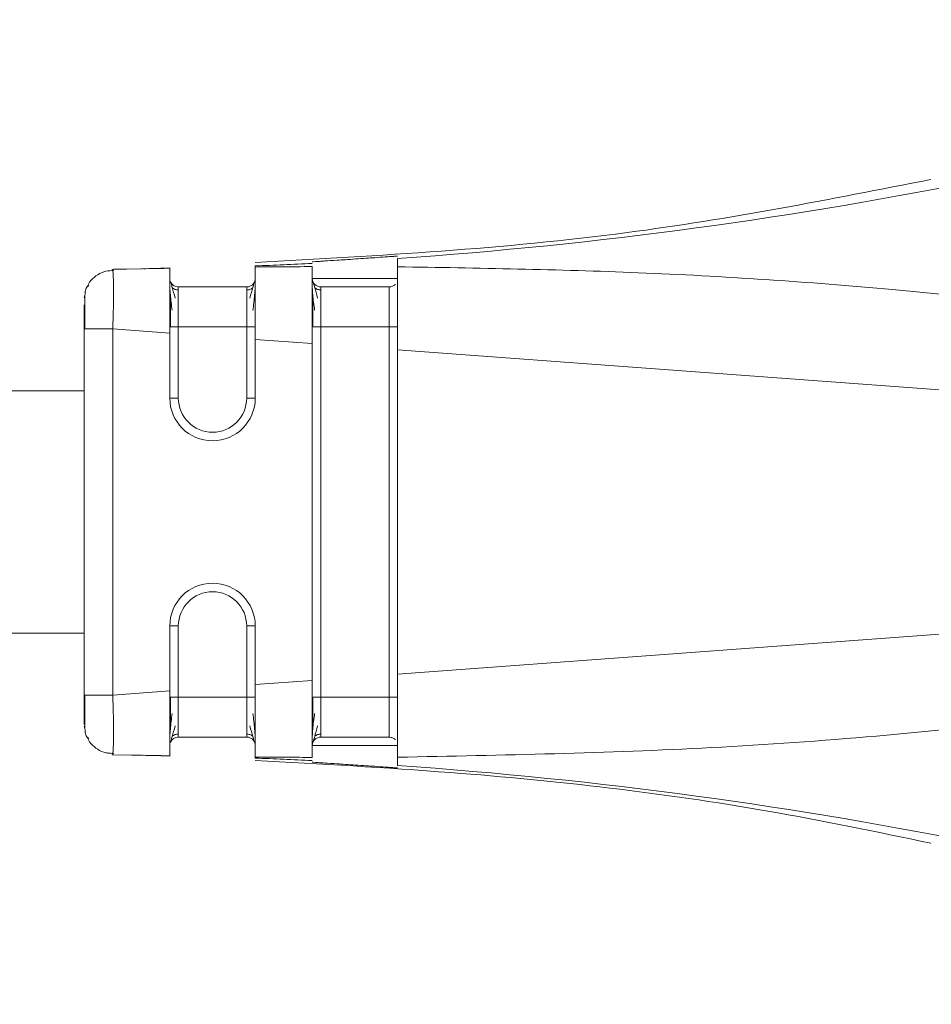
# Model space of a CAD drawing. Header units: millimetres. Extents: x -456 to 1924, y -71 to 431.
# Tile 42 of 45: x 1867 to 1883, y 154 to 171. Entities that reach past the tile are written whole.
import ezdxf

# ---------------------------------------------------------------- set-up
doc = ezdxf.new("R2010")
doc.units = ezdxf.units.MM

# ---------------------------------------------------------------- blocks, each defined once
blk = doc.blocks.new('Drawing View6')
at = {"color": 7, "linetype": 'Continuous', "lineweight": 18}
for p, q in [((850.91, -4.549), (850.91, -4.696)), ((845.901, -4.741), (846.91, -4.722)), ((845.909, -4.761), (845.901, -4.741)), ((845.923, -4.74), (846.42, -4.73)), ((846.916, -4.717), (846.42, -4.73)), ((848.41, -4.976), (848.41, -4.963)), ((850.91, -4.9), (849.41, -4.9)), ((845.41, -5.241), (845.428, -5.148)), ((847.06, -5.05), (848.26, -5.05)), ((849.56, -5.05), (850.76, -5.05)), ((845.41, -12.215), (845.41, -5.785)), ((845.91, -12.215), (845.91, -5.785)), ((845.91, -5.785), (846.91, -5.859)), ((846.91, -5.748), (847.06, -5.748)), ((846.91, -7), (846.91, -5.859)), ((847.06, -5.748), (847.06, -7)), ((847.06, -5.748), (848.26, -5.748)), ((848.26, -7), (848.26, -5.748)), ((849.41, -5.748), (849.56, -5.748)), ((849.56, -5.748), (849.56, -12.252)), ((849.56, -5.748), (850.76, -5.748)), ((850.76, -12.252), (850.76, -5.748)), ((848.41, -7), (848.41, -5.97)), ((848.41, -5.97), (849.41, -6.044)), ((849.41, -11.956), (849.41, -6.044)), ((850.91, -6.155), (866.105, -7.278)), ((850.91, -11.845), (850.91, -6.155)), ((785, -6.875), (845.41, -6.875)), ((846.91, -7), (847.06, -7)), ((848.41, -7), (848.26, -7)), ((850.91, -11.845), (866.105, -10.722)), ((846.91, -12.141), (846.91, -11)), ((846.91, -11), (847.06, -11)), ((847.06, -11), (847.06, -12.252)), ((848.26, -12.252), (848.26, -11)), ((848.41, -11), (848.26, -11)), ((848.41, -12.03), (848.41, -11)), ((785, -11.125), (845.41, -11.125)), ((848.41, -12.03), (849.41, -11.956)), ((845.41, -12.215), (845.427, -12.215)), ((845.91, -12.215), (846.91, -12.141)), ((847.06, -12.252), (848.26, -12.252)), ((849.56, -12.252), (850.76, -12.252)), ((845.41, -12.759), (845.428, -12.852)), ((845.419, -12.733), (845.419, -12.804)), ((847.06, -12.95), (848.26, -12.95)), ((849.56, -12.95), (850.76, -12.95)), ((849.41, -13.1), (850.91, -13.1)), ((845.901, -13.259), (845.909, -13.239)), ((845.901, -13.259), (846.91, -13.278)), ((846.42, -13.27), (845.923, -13.26)), ((846.42, -13.27), (846.916, -13.283))]:
    blk.add_line(p, q, dxfattribs=at)
at = {"color": 7, "linetype": 'Continuous', "lineweight": 18, "flags": 128}
for points in [[(846.91, -12.252), (846.913, -12.252), (846.921, -12.252), (846.935, -12.252), (846.954, -12.252), (846.977, -12.252), (847.003, -12.252), (847.031, -12.252), (847.06, -12.252)], [(849.41, -12.252), (849.413, -12.252), (849.421, -12.252), (849.435, -12.252), (849.454, -12.252), (849.477, -12.252), (849.503, -12.252), (849.531, -12.252), (849.56, -12.252)]]:
    blk.add_lwpolyline(points, dxfattribs=at)
at = {"color": 7, "linetype": 'Continuous', "lineweight": 18}
for centre, radius, start, end in [((845.451, 74.858), 79.595, 273.93236, 289.08957), ((845.485, 74.577), 79.312, 272.11365, 272.83673), ((847.06, -4.9), 0.15, 202.2284, 270), ((849.56, -4.9), 0.15, 179.9972, 270), ((847.66, -7), 0.75, 180, 0), ((847.66, -7), 0.6, 180, 0), ((847.66, -11), 0.75, 0, 180), ((847.66, -11), 0.6, 0, 180), ((847.06, -13.1), 0.15, 90, 157.0433), ((849.56, -13.1), 0.15, 90, 180), ((845.485, -92.576), 79.311, 87.16326, 87.88636), ((845.451, -92.858), 79.595, 70.91041, 86.06764)]:
    blk.add_arc(centre, radius, start, end, dxfattribs=at)
for points, knots in [([(860.266, -3.165), (858.495, -3.513), (854.578, -4.282), (850.591, -4.501), (848.407, -4.621)], [0, 0, 0, 0, 0.45216, 1, 1, 1, 1]), ([(850.91, -4.509), (850.9, -4.51), (850.884, -4.51), (850.791, -4.516), (850.68, -4.524), (850.531, -4.535), (850.349, -4.547), (850.173, -4.559), (849.998, -4.571), (849.811, -4.583), (849.651, -4.593), (849.532, -4.601), (849.437, -4.607), (849.421, -4.609), (849.41, -4.609)], [0, 0, 0, 0, 0.1201084, 0.1833772, 0.2486222, 0.3470379, 0.4156022, 0.4969406, 0.5713599, 0.6382175, 0.7488006, 0.8134106, 0.8769066, 1, 1, 1, 1]), ([(845.928, -4.76), (845.88, -4.763), (845.781, -4.767), (845.64, -4.83), (845.517, -4.931), (845.469, -5.024), (845.445, -5.07)], [0, 0, 0, 0, 0.2326117, 0.4841748, 0.7442196, 1, 1, 1, 1]), ([(845.91, -5.785), (845.914, -5.646), (845.923, -5.373), (845.924, -5.028), (845.918, -4.843), (845.912, -4.769), (845.909, -4.762), (845.909, -4.761)], [0, 0, 0, 0, 0.289539, 0.569313, 0.844614, 0.990107, 1, 1, 1, 1]), ([(846.446, -4.73), (846.448, -4.73), (846.451, -4.73), (846.767, -4.724), (846.91, -4.722)], [0, 0, 0, 0, 0.5476621, 1, 1, 1, 1]), ([(846.91, -4.722), (846.91, -4.737), (846.91, -4.768), (846.91, -5.038), (846.91, -5.409), (846.91, -5.709), (846.91, -5.859)], [0, 0, 0, 0, 0.250255, 0.500093, 0.749776, 1, 1, 1, 1]), ([(848.41, -4.681), (848.41, -4.682), (848.41, -4.685), (848.41, -4.695), (848.41, -4.7)], [0, 0, 0, 0, 0.5536399, 1, 1, 1, 1]), ([(849.41, -4.693), (849.222, -4.694), (848.889, -4.696), (848.556, -4.699), (848.41, -4.7)], [0, 0, 0, 0, 0.563222, 1, 1, 1, 1]), ([(848.41, -4.7), (848.41, -4.733), (848.41, -4.798), (848.41, -5.096), (848.41, -5.495), (848.41, -5.81), (848.41, -5.97)], [0, 0, 0, 0, 0.256857, 0.499427, 0.744777, 1, 1, 1, 1]), ([(849.41, -4.693), (849.41, -4.735), (849.41, -4.819), (849.41, -5.138), (849.41, -5.56), (849.41, -5.883), (849.41, -6.044)], [0, 0, 0, 0, 0.249034, 0.499186, 0.749184, 1, 1, 1, 1]), ([(866.105, -7.278), (866.631, -7.215), (867.268, -7.137), (867.948, -6.949), (868.129, -6.872), (868.206, -6.814), (868.233, -6.785), (868.249, -6.757), (868.258, -6.726), (868.254, -6.69), (868.233, -6.651), (868.195, -6.61), (868.101, -6.539), (867.903, -6.445), (867.417, -6.275), (866.447, -6.039), (864.732, -5.716), (862.372, -5.377), (859.072, -5.025), (855.219, -4.768), (852.317, -4.719), (850.91, -4.696)], [0, 0, 0, 0, 0.079633, 0.096416, 0.106506, 0.108989, 0.110947, 0.112535, 0.113904, 0.115836, 0.117972, 0.120667, 0.124353, 0.135955, 0.15357, 0.20236, 0.286651, 0.417176, 0.562519, 0.787792, 1, 1, 1, 1]), ([(850.91, -4.696), (850.91, -4.751), (850.91, -4.859), (850.91, -5.098), (850.91, -5.215)], [0, 0, 0, 0, 0.509532, 1, 1, 1, 1]), ([(846.91, -4.965), (846.91, -4.996), (846.911, -5.059), (846.919, -5.182), (846.932, -5.316), (846.946, -5.412), (846.953, -5.46)], [0, 0, 0, 0, 0.262057, 0.516005, 0.761874, 1, 1, 1, 1]), ([(847.004, -5.244), (846.986, -5.177), (846.959, -5.076), (846.933, -4.99), (846.925, -4.967), (846.921, -4.956)], [0, 0, 0, 0, 0.485154, 0.738623, 1, 1, 1, 1]), ([(848.399, -4.956), (848.395, -4.968), (848.387, -4.99), (848.361, -5.077), (848.334, -5.179), (848.316, -5.246)], [0, 0, 0, 0, 0.261424, 0.514828, 1, 1, 1, 1]), ([(848.367, -5.464), (848.374, -5.417), (848.388, -5.32), (848.401, -5.186), (848.409, -5.061), (848.41, -4.998), (848.41, -4.966)], [0, 0, 0, 0, 0.238194, 0.484055, 0.738008, 1, 1, 1, 1]), ([(849.41, -4.965), (849.41, -4.996), (849.411, -5.059), (849.419, -5.182), (849.432, -5.316), (849.446, -5.412), (849.453, -5.46)], [0, 0, 0, 0, 0.262057, 0.516005, 0.761874, 1, 1, 1, 1]), ([(849.504, -5.244), (849.486, -5.177), (849.459, -5.076), (849.433, -4.99), (849.425, -4.967), (849.421, -4.956)], [0, 0, 0, 0, 0.485154, 0.738623, 1, 1, 1, 1]), ([(850.869, -5.002), (850.868, -5.003), (850.856, -5.021), (850.818, -5.042), (850.779, -5.047), (850.76, -5.05)], [0, 0, 0, 0, 0.0382266, 0.5191133, 1, 1, 1, 1]), ([(845.492, -5.026), (845.475, -5.037), (845.442, -5.056), (845.426, -5.12), (845.418, -5.15)], [0, 0, 0, 0, 0.524709, 1, 1, 1, 1]), ([(847.06, -5.102), (847.051, -5.102), (847.032, -5.101), (847.004, -5.094), (846.976, -5.081), (846.961, -5.068), (846.953, -5.062)], [0, 0, 0, 0, 0.233003, 0.480022, 0.737313, 1, 1, 1, 1]), ([(847.06, -5.05), (847.06, -5.06), (847.06, -5.081), (847.06, -5.243), (847.06, -5.474), (847.06, -5.657), (847.06, -5.748)], [0, 0, 0, 0, 0.250957, 0.500564, 0.749846, 1, 1, 1, 1]), ([(848.26, -5.748), (848.26, -5.657), (848.26, -5.474), (848.26, -5.243), (848.26, -5.081), (848.26, -5.06), (848.26, -5.05)], [0, 0, 0, 0, 0.250154, 0.499436, 0.749043, 1, 1, 1, 1]), ([(848.367, -5.063), (848.359, -5.069), (848.344, -5.082), (848.316, -5.094), (848.288, -5.102), (848.269, -5.103), (848.26, -5.103)], [0, 0, 0, 0, 0.262685, 0.519976, 0.766996, 1, 1, 1, 1]), ([(849.56, -5.102), (849.551, -5.102), (849.532, -5.101), (849.504, -5.094), (849.476, -5.081), (849.461, -5.068), (849.453, -5.062)], [0, 0, 0, 0, 0.2330034, 0.4800219, 0.737313, 1, 1, 1, 1]), ([(849.56, -5.05), (849.56, -5.06), (849.56, -5.081), (849.56, -5.243), (849.56, -5.474), (849.56, -5.657), (849.56, -5.748)], [0, 0, 0, 0, 0.250957, 0.500564, 0.749846, 1, 1, 1, 1]), ([(850.76, -5.748), (850.76, -5.657), (850.76, -5.474), (850.76, -5.243), (850.76, -5.081), (850.76, -5.06), (850.76, -5.05)], [0, 0, 0, 0, 0.250154, 0.499436, 0.749043, 1, 1, 1, 1]), ([(845.419, -5.196), (845.419, -5.223), (845.419, -5.264), (845.418, -5.337), (845.418, -5.361)], [0, 0, 0, 0, 0.674154, 1, 1, 1, 1]), ([(846.921, -5.184), (846.92, -5.223), (846.92, -5.301), (846.92, -5.441), (846.92, -5.592), (846.92, -5.696), (846.92, -5.748)], [0, 0, 0, 0, 0.24996, 0.499871, 0.74992, 1, 1, 1, 1]), ([(849.421, -5.184), (849.42, -5.223), (849.42, -5.301), (849.42, -5.441), (849.42, -5.592), (849.42, -5.696), (849.42, -5.748)], [0, 0, 0, 0, 0.24996, 0.499871, 0.74992, 1, 1, 1, 1]), ([(850.91, -5.215), (850.91, -5.355), (850.91, -5.64), (850.91, -5.981), (850.91, -6.155)], [0, 0, 0, 0, 0.489594, 1, 1, 1, 1]), ([(845.41, -5.785), (845.41, -5.705), (845.41, -5.543), (845.41, -5.425), (845.41, -5.366)], [0, 0, 0, 0, 0.498954, 1, 1, 1, 1]), ([(845.418, -5.361), (845.418, -5.384), (845.418, -5.452), (845.418, -5.603), (845.418, -5.729), (845.418, -5.791)], [0, 0, 0, 0, 0.205255, 0.602522, 1, 1, 1, 1]), ([(850.91, -13.304), (852.748, -13.268), (856.524, -13.194), (861.208, -12.782), (864.648, -12.3), (866.488, -11.954), (867.517, -11.699), (867.995, -11.517), (868.168, -11.42), (868.236, -11.347), (868.257, -11.303), (868.257, -11.259), (868.236, -11.217), (868.196, -11.177), (868.136, -11.137), (867.986, -11.064), (867.641, -10.962), (866.988, -10.834), (866.439, -10.764), (866.105, -10.722)], [0, 0, 0, 0, 0.277154, 0.569443, 0.709641, 0.801655, 0.852576, 0.869317, 0.879228, 0.882226, 0.884534, 0.88657, 0.888768, 0.891501, 0.895083, 0.899771, 0.916625, 0.949186, 1, 1, 1, 1]), ([(850.91, -11.845), (850.91, -12.02), (850.91, -12.364), (850.91, -12.65), (850.91, -12.79)], [0, 0, 0, 0, 0.510317, 1, 1, 1, 1]), ([(848.41, -12.03), (848.41, -12.19), (848.41, -12.505), (848.41, -12.904), (848.41, -13.202), (848.41, -13.267), (848.41, -13.3)], [0, 0, 0, 0, 0.255216, 0.500584, 0.743135, 1, 1, 1, 1]), ([(849.41, -11.956), (849.41, -12.117), (849.41, -12.44), (849.41, -12.862), (849.41, -13.181), (849.41, -13.265), (849.41, -13.307)], [0, 0, 0, 0, 0.250822, 0.500825, 0.750972, 1, 1, 1, 1]), ([(845.41, -12.727), (845.41, -12.722), (845.41, -12.703), (845.41, -12.581), (845.41, -12.403), (845.41, -12.277), (845.41, -12.215)], [0, 0, 0, 0, 0.12452, 0.464871, 0.733495, 1, 1, 1, 1]), ([(845.418, -12.209), (845.418, -12.271), (845.418, -12.397), (845.418, -12.533), (845.418, -12.59), (845.418, -12.601)], [0, 0, 0, 0, 0.445553, 0.890852, 1, 1, 1, 1]), ([(845.418, -12.209), (845.418, -12.273), (845.418, -12.361), (845.418, -12.439), (845.418, -12.46)], [0, 0, 0, 0, 0.727809, 1, 1, 1, 1]), ([(845.427, -12.215), (845.432, -12.215), (845.446, -12.215), (845.55, -12.215), (845.713, -12.215), (845.844, -12.215), (845.91, -12.215)], [0, 0, 0, 0, 0.152691, 0.435127, 0.717564, 1, 1, 1, 1]), ([(845.909, -13.239), (845.909, -13.238), (845.912, -13.231), (845.918, -13.157), (845.924, -12.972), (845.922, -12.685), (845.917, -12.424), (845.912, -12.285), (845.91, -12.215)], [0, 0, 0, 0, 0.009732, 0.15501, 0.430006, 0.709355, 0.853404, 1, 1, 1, 1]), ([(846.91, -12.141), (846.91, -12.291), (846.91, -12.591), (846.91, -12.962), (846.91, -13.232), (846.91, -13.263), (846.91, -13.278)], [0, 0, 0, 0, 0.250098, 0.499887, 0.749619, 1, 1, 1, 1]), ([(846.92, -12.244), (846.92, -12.297), (846.92, -12.402), (846.92, -12.554), (846.92, -12.696), (846.92, -12.774), (846.921, -12.813)], [0, 0, 0, 0, 0.250249, 0.500316, 0.750202, 1, 1, 1, 1]), ([(847.06, -12.252), (847.06, -12.343), (847.06, -12.526), (847.06, -12.757), (847.06, -12.919), (847.06, -12.94), (847.06, -12.95)], [0, 0, 0, 0, 0.250154, 0.499436, 0.749043, 1, 1, 1, 1]), ([(848.26, -12.95), (848.26, -12.94), (848.26, -12.919), (848.26, -12.757), (848.26, -12.526), (848.26, -12.343), (848.26, -12.252)], [0, 0, 0, 0, 0.250957, 0.500564, 0.749846, 1, 1, 1, 1]), ([(849.42, -12.244), (849.42, -12.297), (849.42, -12.402), (849.42, -12.554), (849.42, -12.696), (849.42, -12.774), (849.421, -12.813)], [0, 0, 0, 0, 0.250249, 0.500316, 0.750202, 1, 1, 1, 1]), ([(849.56, -12.252), (849.56, -12.343), (849.56, -12.526), (849.56, -12.757), (849.56, -12.919), (849.56, -12.94), (849.56, -12.95)], [0, 0, 0, 0, 0.250154, 0.499436, 0.749043, 1, 1, 1, 1]), ([(850.76, -12.95), (850.76, -12.94), (850.76, -12.919), (850.76, -12.757), (850.76, -12.526), (850.76, -12.343), (850.76, -12.252)], [0, 0, 0, 0, 0.250957, 0.500564, 0.749846, 1, 1, 1, 1]), ([(845.418, -12.601), (845.418, -12.639), (845.419, -12.727), (845.419, -12.776), (845.419, -12.804)], [0, 0, 0, 0, 0.430026, 1, 1, 1, 1]), ([(846.953, -12.536), (846.946, -12.584), (846.932, -12.681), (846.919, -12.817), (846.911, -12.942), (846.91, -13.005), (846.91, -13.037)], [0, 0, 0, 0, 0.238318, 0.484229, 0.738103, 1, 1, 1, 1]), ([(848.41, -13.037), (848.41, -13.005), (848.409, -12.942), (848.401, -12.817), (848.388, -12.682), (848.374, -12.584), (848.367, -12.536)], [0, 0, 0, 0, 0.261912, 0.51579, 0.761682, 1, 1, 1, 1]), ([(849.453, -12.536), (849.446, -12.584), (849.432, -12.681), (849.419, -12.817), (849.411, -12.942), (849.41, -13.005), (849.41, -13.037)], [0, 0, 0, 0, 0.238318, 0.484229, 0.738103, 1, 1, 1, 1]), ([(846.92, -13.045), (846.925, -13.033), (846.933, -13.011), (846.958, -12.924), (846.986, -12.821), (847.004, -12.754)], [0, 0, 0, 0, 0.261307, 0.514798, 1, 1, 1, 1]), ([(848.316, -12.754), (848.334, -12.821), (848.362, -12.924), (848.387, -13.011), (848.395, -13.034), (848.4, -13.045)], [0, 0, 0, 0, 0.48507, 0.738518, 1, 1, 1, 1]), ([(849.42, -13.045), (849.425, -13.033), (849.433, -13.011), (849.458, -12.924), (849.486, -12.821), (849.504, -12.754)], [0, 0, 0, 0, 0.261307, 0.514798, 1, 1, 1, 1]), ([(845.418, -12.85), (845.426, -12.88), (845.442, -12.944), (845.475, -12.963), (845.492, -12.974)], [0, 0, 0, 0, 0.475345, 1, 1, 1, 1]), ([(845.445, -12.93), (845.469, -12.976), (845.517, -13.069), (845.64, -13.17), (845.781, -13.233), (845.88, -13.237), (845.928, -13.24)], [0, 0, 0, 0, 0.25578, 0.515825, 0.767388, 1, 1, 1, 1]), ([(845.445, -12.93), (845.469, -12.976), (845.517, -13.069), (845.64, -13.17), (845.771, -13.229), (845.86, -13.234), (845.897, -13.236)], [0, 0, 0, 0, 0.2694513, 0.5433949, 0.8084034, 1, 1, 1, 1]), ([(846.953, -12.937), (846.961, -12.931), (846.976, -12.919), (847.004, -12.906), (847.032, -12.898), (847.051, -12.898), (847.06, -12.897)], [0, 0, 0, 0, 0.262686, 0.519977, 0.766996, 1, 1, 1, 1]), ([(848.26, -12.897), (848.269, -12.898), (848.288, -12.898), (848.316, -12.906), (848.344, -12.918), (848.359, -12.931), (848.367, -12.937)], [0, 0, 0, 0, 0.233001, 0.48002, 0.737312, 1, 1, 1, 1]), ([(849.453, -12.937), (849.461, -12.931), (849.476, -12.919), (849.504, -12.906), (849.532, -12.898), (849.551, -12.898), (849.56, -12.897)], [0, 0, 0, 0, 0.262686, 0.519977, 0.766996, 1, 1, 1, 1]), ([(850.869, -12.998), (850.868, -12.996), (850.856, -12.979), (850.818, -12.958), (850.779, -12.953), (850.76, -12.95)], [0, 0, 0, 0, 0.037139, 0.518569, 1, 1, 1, 1]), ([(850.91, -12.79), (850.91, -12.906), (850.91, -13.142), (850.91, -13.249), (850.91, -13.304)], [0, 0, 0, 0, 0.490542, 1, 1, 1, 1]), ([(846.91, -13.278), (846.767, -13.276), (846.451, -13.27), (846.448, -13.27), (846.446, -13.27)], [0, 0, 0, 0, 0.452351, 1, 1, 1, 1]), ([(848.41, -13.3), (848.595, -13.301), (848.929, -13.304), (849.262, -13.306), (849.41, -13.307)], [0, 0, 0, 0, 0.556487, 1, 1, 1, 1]), ([(848.41, -13.3), (848.41, -13.306), (848.41, -13.316), (848.41, -13.318), (848.41, -13.319)], [0, 0, 0, 0, 0.566355, 1, 1, 1, 1]), ([(850.91, -13.304), (850.91, -13.35), (850.91, -13.429), (850.91, -13.444), (850.91, -13.451)], [0, 0, 0, 0, 0.576678, 1, 1, 1, 1]), ([(848.409, -13.361), (849.554, -13.423), (852.564, -13.587), (856.534, -14.038), (859.316, -14.614), (860.268, -14.811)], [0, 0, 0, 0, 0.287812, 0.75612, 1, 1, 1, 1]), ([(849.41, -13.391), (849.421, -13.391), (849.437, -13.393), (849.532, -13.399), (849.651, -13.407), (849.811, -13.417), (849.998, -13.429), (850.173, -13.441), (850.349, -13.453), (850.531, -13.465), (850.68, -13.476), (850.791, -13.484), (850.884, -13.49), (850.9, -13.49), (850.91, -13.491)], [0, 0, 0, 0, 0.123082, 0.18658, 0.251196, 0.361764, 0.428626, 0.503058, 0.584391, 0.652955, 0.751381, 0.816619, 0.879885, 1, 1, 1, 1])]:
    blk.add_open_spline(points, degree=3, knots=knots, dxfattribs=at)
for points in [[(848.41, -4.9), (848.408, -4.92), (848.403, -4.959), (848.369, -5.009), (848.319, -5.043), (848.28, -5.048), (848.26, -5.05)], [(845.41, -5.785), (845.418, -5.785), (845.433, -5.785), (845.548, -5.785), (845.713, -5.785), (845.844, -5.785), (845.91, -5.785)], [(848.41, -5.748), (848.408, -5.748), (848.403, -5.748), (848.369, -5.748), (848.319, -5.748), (848.28, -5.748), (848.26, -5.748)], [(850.91, -5.748), (850.908, -5.748), (850.903, -5.748), (850.869, -5.748), (850.819, -5.748), (850.78, -5.748), (850.76, -5.748)], [(848.41, -12.252), (848.408, -12.252), (848.403, -12.252), (848.369, -12.252), (848.319, -12.252), (848.28, -12.252), (848.26, -12.252)], [(850.91, -12.252), (850.908, -12.252), (850.903, -12.252), (850.869, -12.252), (850.819, -12.252), (850.78, -12.252), (850.76, -12.252)], [(848.41, -13.1), (848.408, -13.08), (848.403, -13.041), (848.369, -12.991), (848.319, -12.957), (848.28, -12.952), (848.26, -12.95)]]:
    blk.add_open_spline(points, degree=3, dxfattribs=at)

msp = doc.modelspace()

# ---------------------------------------------------------------- block references
at = {"color": 7, "linetype": 'Continuous', "lineweight": 18}
msp.add_blockref('Drawing View6', (1022.644, 171.483), dxfattribs=at)

doc.saveas('drawing.dxf')
